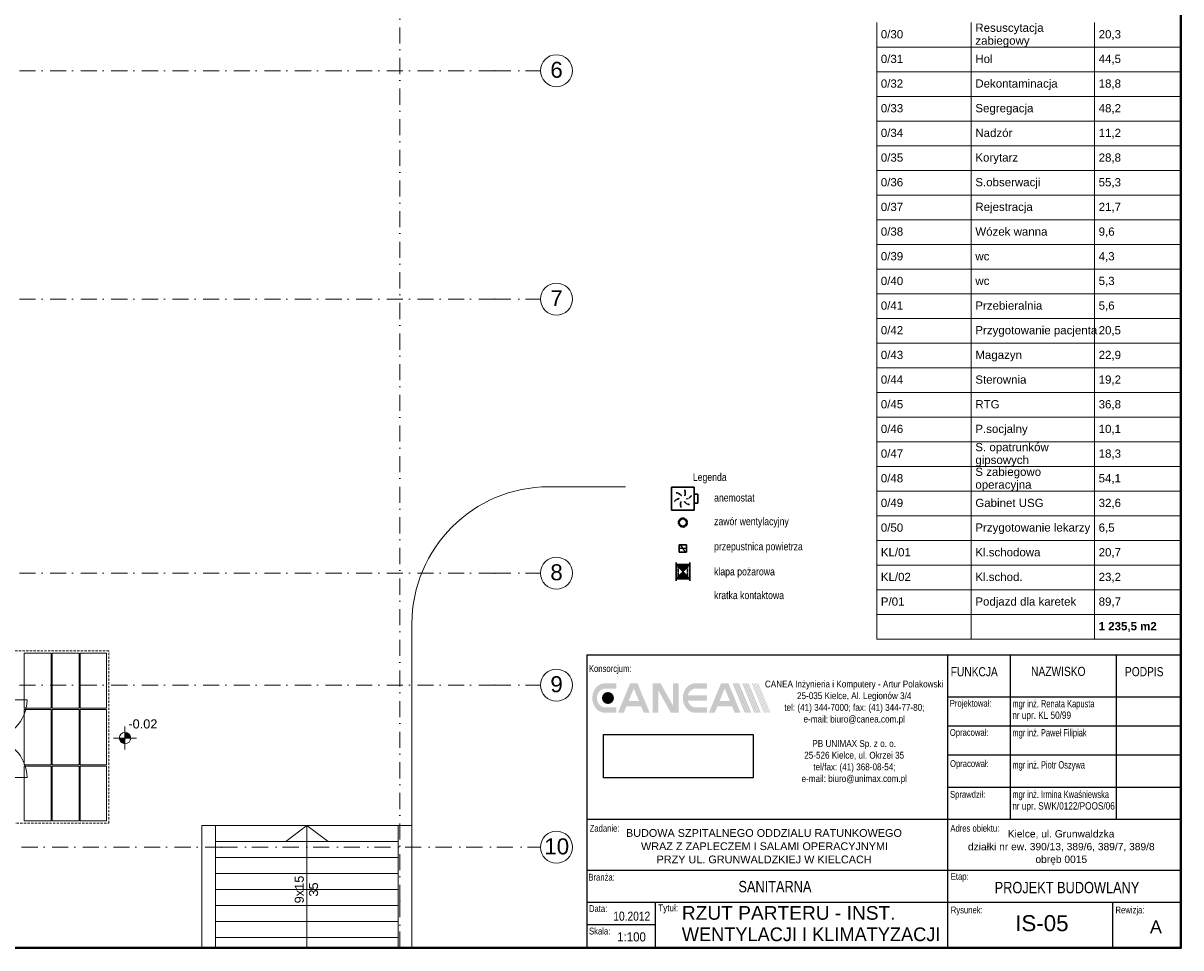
# Model space of a CAD drawing. Header units: millimetres. Extents: x -4612887 to -4536833, y -5457376 to -5415716.
# Tile 137 of 144: x -4562185 to -4536833, y -5456116 to -5435874. Entities that reach past the tile are written whole.
import ezdxf
from ezdxf.enums import TextEntityAlignment as Align

# ---------------------------------------------------------------- set-up
doc = ezdxf.new("R2010")
doc.units = ezdxf.units.MM
doc.header["$MEASUREMENT"] = 0
doc.header["$XCLIPFRAME"] = 0
for name, pattern in [('DASHED', [0.75, 0.5, -0.25]), ('Kropki i Kreski', [670.277762, 352.777767, -176.388884, 0, -141.111112]), ('Przerywana b. gesta (2)', [80, 50, -30])]:
    doc.linetypes.add(name, pattern=pattern)
doc.layers.get('0').update_dxf_attribs({"color": 8, "lineweight": 18})
for name, color, linetype, lineweight in [('FLUID-N1', 7, 'Continuous', 30), ('FLUID-W1', 7, 'Continuous', 30), ('FLUID-W1B', 7, 'Continuous', 30), ('FLUID-WT1', 7, 'Continuous', 30), ('is_ramka', 100, 'Continuous', 40), ('is_tabelka', 111, 'Continuous', 25), ('Linia', 8, 'Continuous', 18), ('Opisy', 8, 'Continuous', 18), ('Osie', 8, 'Continuous', 18), ('Wymiarowanie', 8, 'Continuous', 18), ('Ściany wewnętrzne', 7, 'Continuous', 18), ('Ściany zewnętrzne', 255, 'Continuous', 18)]:
    doc.layers.add(name, color=color, linetype=linetype, lineweight=lineweight)
doc.layers.add('FLUID-W1B-SYM', color=7, linetype='Continuous')
doc.styles.add('ARIAL', font='arial.ttf')
doc.styles.add('GENERATED_STYLE_1', font='arial.ttf')
doc.styles.add('GENERATED_STYLE_8', font='arialbd.ttf')
picture_1 = doc.add_image_def('image1.tif', size_in_pixel=(2618, 755))

# ---------------------------------------------------------------- blocks, each defined once
blk = doc.blocks.new('Koty wysokościowe_2', base_point=(-4559955, -5451524))
at = {"layer": 'Wymiarowanie', "linetype": 'Continuous'}
for points in [[(-4559955, -5451524), (-4559830, -5451524), (-4559840, -5451476), (-4559867, -5451436), (-4559908, -5451408), (-4559955, -5451399)], [(-4559955, -5451524), (-4560080, -5451524), (-4560071, -5451572), (-4560044, -5451612), (-4560003, -5451639), (-4559955, -5451649)]]:
    blk.add_hatch(color=256, dxfattribs=at).paths.add_polyline_path(points)
for p, q in [((-4559955, -5451774), (-4559955, -5451274)), ((-4560205, -5451524), (-4559705, -5451524))]:
    blk.add_line(p, q, dxfattribs=at)
blk.add_circle((-4559955, -5451524), 125, dxfattribs=at)
at = {"layer": 'Wymiarowanie', "insert": (-4559881, -5451317), "char_height": 200, "attachment_point": 7, "style": 'GENERATED_STYLE_1'}
blk.add_mtext('{-0.02}', dxfattribs=at)

msp = doc.modelspace()

# ---------------------------------------------------------------- hatches: boundary and pattern name
at = {"layer": 'FLUID-WT1', "linetype": 'Continuous'}
h = msp.add_hatch(dxfattribs=at)
h.set_pattern_fill('LINE', scale=127, angle=90, style=0)
h.set_pattern_definition([(90, (-4547737.392, -5447879.79), (-15.875, -2e-12), [])])
h.paths.add_polyline_path([(-4547887.4, -5447722.3), (-4547587.4, -5447722.3), (-4547887.4, -5448037.3), (-4547587.4, -5448037.3)])
at = {"layer": 'is_tabelka', "linetype": 'Continuous'}
for points in [[(-4549441.8, -5450324.1, 0.2274339), (-4549639.3, -5450418.8, 0.1732948), (-4549721.1, -5450647.4, 0.1732948), (-4549639.3, -5450876.1, 0.2274339), (-4549441.8, -5450970.8), (-4549194.5, -5450970.8), (-4549194.5, -5450852.6), (-4549441.8, -5450853, -0.2275461), (-4549567.2, -5450792.9, -0.1733707), (-4549619.1, -5450647.7, -0.1733707), (-4549567.2, -5450502.5, -0.2275461), (-4549441.8, -5450442.3), (-4549194.5, -5450442.3), (-4549194.5, -5450324.1)], [(-4548396.2, -5450970.8), (-4548278, -5450970.8), (-4548278, -5450476.2), (-4548001, -5450970.8), (-4547832.4, -5450970.8), (-4547832.4, -5450324.1), (-4547950.6, -5450324.1), (-4547950.6, -5450818.7), (-4548227.7, -5450324.1), (-4548396.2, -5450324.1)], [(-4547738.8, -5450647.4, 0.1732948), (-4547656.9, -5450876.1, 0.2274339), (-4547459.5, -5450970.8), (-4547212.2, -5450970.8), (-4547212.2, -5450852.6), (-4547459.5, -5450852.5, -0.1850331), (-4547565.2, -5450812, -0.1524944), (-4547629.2, -5450706.5), (-4547212.2, -5450706.5), (-4547212.2, -5450588.3), (-4547629.2, -5450588.3, -0.1524944), (-4547565.2, -5450482.8, -0.1850331), (-4547459.5, -5450442.3), (-4547212.2, -5450442.3), (-4547212.2, -5450324.1), (-4547459.5, -5450324.1, 0.2274339), (-4547656.9, -5450418.8, 0.1732948)], [(-4546607, -5450324.1), (-4546649, -5450324.1), (-4546382.1, -5450970.8), (-4546340.1, -5450970.8)], [(-4546333.1, -5450970.8), (-4546291.2, -5450970.8), (-4546558.1, -5450324.1), (-4546600, -5450324.1)], [(-4546284.2, -5450970.8), (-4546242.2, -5450970.8), (-4546509.1, -5450324.1), (-4546551.1, -5450324.1)], [(-4546411.3, -5450324.1), (-4546439.2, -5450324.1), (-4546172.3, -5450970.8), (-4546144.4, -5450970.8)], [(-4546135, -5450970.8), (-4546107.1, -5450970.8), (-4546374, -5450324.1), (-4546401.9, -5450324.1)], [(-4546336.7, -5450324.1), (-4546364.7, -5450324.1), (-4546097.8, -5450970.8), (-4546069.8, -5450970.8)], [(-4546060.5, -5450970.8), (-4546032.5, -5450970.8), (-4546299.4, -5450324.1), (-4546327.4, -5450324.1)], [(-4546212, -5450324.1), (-4546229.5, -5450324.1), (-4545962.6, -5450970.8), (-4545945.1, -5450970.8)], [(-4545932, -5450970.8), (-4545914.5, -5450970.8), (-4546181.4, -5450324.1), (-4546198.9, -5450324.1)], [(-4546150.8, -5450324.1), (-4546168.3, -5450324.1), (-4545901.4, -5450970.8), (-4545883.9, -5450970.8)], [(-4546120.2, -5450324.1), (-4546137.7, -5450324.1), (-4545870.8, -5450970.8), (-4545853.4, -5450970.8)], [(-4545840.2, -5450970.8), (-4545822.8, -5450970.8), (-4546089.7, -5450324.1), (-4546107.1, -5450324.1)], [(-4549509.2, -5450646.6, 1), (-4549247.3, -5450646.6, 1)]]:
    msp.add_hatch(color=2, dxfattribs=at).paths.add_polyline_path(points)
h = msp.add_hatch(color=2, dxfattribs=at)
h.paths.add_polyline_path([(-4548892.3, -5450324.1), (-4549159.7, -5450970.8), (-4549031.8, -5450970.8), (-4548972.8, -5450828), (-4548651.9, -5450828), (-4548592.9, -5450970.8), (-4548465, -5450970.8), (-4548732.4, -5450324.1)])
h.paths.add_polyline_path([(-4548923.9, -5450709.8), (-4548812.4, -5450440.1), (-4548700.8, -5450709.8)], flags=0)
h = msp.add_hatch(color=2, dxfattribs=at)
h.paths.add_polyline_path([(-4546901.3, -5450324.1), (-4547168.7, -5450970.8), (-4547040.8, -5450970.8), (-4546981.8, -5450828), (-4546660.9, -5450828), (-4546601.9, -5450970.8), (-4546474, -5450970.8), (-4546741.4, -5450324.1)])
h.paths.add_polyline_path([(-4546932.9, -5450709.8), (-4546821.3, -5450440.1), (-4546709.8, -5450709.8)], flags=0)

# ---------------------------------------------------------------- linework, layer by layer
at = {"color": 2, "linetype": 'Continuous'}
for p, q in [((-4543492.9, -5435856), (-4543492.9, -5436396)), ((-4541422.9, -5435856), (-4541422.9, -5436396)), ((-4541422.9, -5435856), (-4541422.9, -5436396)), ((-4538722.9, -5435856), (-4538722.9, -5436396)), ((-4538722.9, -5435856), (-4538722.9, -5436396)), ((-4536832.9, -5435856), (-4536832.9, -5436396)), ((-4543492.9, -5436396), (-4541422.9, -5436396)), ((-4543492.9, -5436396), (-4541422.9, -5436396)), ((-4543492.9, -5436396), (-4543492.9, -5436936)), ((-4541422.9, -5436396), (-4541422.9, -5436936)), ((-4541422.9, -5436396), (-4538722.9, -5436396)), ((-4541422.9, -5436396), (-4538722.9, -5436396)), ((-4541422.9, -5436396), (-4541422.9, -5436936)), ((-4538722.9, -5436396), (-4538722.9, -5436936)), ((-4538722.9, -5436396), (-4536832.9, -5436396)), ((-4538722.9, -5436396), (-4536832.9, -5436396)), ((-4538722.9, -5436396), (-4538722.9, -5436936)), ((-4536832.9, -5436396), (-4536832.9, -5436936)), ((-4543492.9, -5436936), (-4541422.9, -5436936)), ((-4543492.9, -5436936), (-4541422.9, -5436936)), ((-4543492.9, -5436936), (-4543492.9, -5437476)), ((-4541422.9, -5436936), (-4541422.9, -5437476)), ((-4541422.9, -5436936), (-4538722.9, -5436936)), ((-4541422.9, -5436936), (-4538722.9, -5436936)), ((-4541422.9, -5436936), (-4541422.9, -5437476)), ((-4538722.9, -5436936), (-4538722.9, -5437476)), ((-4538722.9, -5436936), (-4536832.9, -5436936)), ((-4538722.9, -5436936), (-4536832.9, -5436936)), ((-4538722.9, -5436936), (-4538722.9, -5437476)), ((-4536832.9, -5436936), (-4536832.9, -5437476)), ((-4543492.9, -5437476), (-4541422.9, -5437476)), ((-4543492.9, -5437476), (-4541422.9, -5437476)), ((-4543492.9, -5437476), (-4543492.9, -5438016)), ((-4541422.9, -5437476), (-4541422.9, -5438016)), ((-4541422.9, -5437476), (-4538722.9, -5437476)), ((-4541422.9, -5437476), (-4538722.9, -5437476)), ((-4541422.9, -5437476), (-4541422.9, -5438016)), ((-4538722.9, -5437476), (-4538722.9, -5438016)), ((-4538722.9, -5437476), (-4536832.9, -5437476)), ((-4538722.9, -5437476), (-4536832.9, -5437476)), ((-4538722.9, -5437476), (-4538722.9, -5438016)), ((-4536832.9, -5437476), (-4536832.9, -5438016)), ((-4543492.9, -5438016), (-4541422.9, -5438016)), ((-4543492.9, -5438016), (-4541422.9, -5438016)), ((-4543492.9, -5438016), (-4543492.9, -5438556)), ((-4541422.9, -5438016), (-4541422.9, -5438556)), ((-4541422.9, -5438016), (-4538722.9, -5438016)), ((-4541422.9, -5438016), (-4538722.9, -5438016)), ((-4541422.9, -5438016), (-4541422.9, -5438556)), ((-4538722.9, -5438016), (-4538722.9, -5438556)), ((-4538722.9, -5438016), (-4536832.9, -5438016)), ((-4538722.9, -5438016), (-4536832.9, -5438016)), ((-4538722.9, -5438016), (-4538722.9, -5438556)), ((-4536832.9, -5438016), (-4536832.9, -5438556)), ((-4543492.9, -5438556), (-4541422.9, -5438556)), ((-4543492.9, -5438556), (-4541422.9, -5438556)), ((-4543492.9, -5438556), (-4543492.9, -5439096)), ((-4541422.9, -5438556), (-4541422.9, -5439096)), ((-4541422.9, -5438556), (-4538722.9, -5438556)), ((-4541422.9, -5438556), (-4538722.9, -5438556)), ((-4541422.9, -5438556), (-4541422.9, -5439096)), ((-4538722.9, -5438556), (-4538722.9, -5439096)), ((-4538722.9, -5438556), (-4536832.9, -5438556)), ((-4538722.9, -5438556), (-4536832.9, -5438556)), ((-4538722.9, -5438556), (-4538722.9, -5439096)), ((-4536832.9, -5438556), (-4536832.9, -5439096)), ((-4543492.9, -5439096), (-4541422.9, -5439096)), ((-4543492.9, -5439096), (-4541422.9, -5439096)), ((-4543492.9, -5439096), (-4543492.9, -5439636)), ((-4541422.9, -5439096), (-4541422.9, -5439636)), ((-4541422.9, -5439096), (-4538722.9, -5439096)), ((-4541422.9, -5439096), (-4538722.9, -5439096)), ((-4541422.9, -5439096), (-4541422.9, -5439636)), ((-4538722.9, -5439096), (-4538722.9, -5439636)), ((-4538722.9, -5439096), (-4536832.9, -5439096)), ((-4538722.9, -5439096), (-4536832.9, -5439096)), ((-4538722.9, -5439096), (-4538722.9, -5439636)), ((-4536832.9, -5439096), (-4536832.9, -5439636)), ((-4543492.9, -5439636), (-4541422.9, -5439636)), ((-4543492.9, -5439636), (-4541422.9, -5439636)), ((-4543492.9, -5439636), (-4543492.9, -5440176)), ((-4541422.9, -5439636), (-4541422.9, -5440176)), ((-4541422.9, -5439636), (-4538722.9, -5439636)), ((-4541422.9, -5439636), (-4538722.9, -5439636)), ((-4541422.9, -5439636), (-4541422.9, -5440176)), ((-4538722.9, -5439636), (-4538722.9, -5440176)), ((-4538722.9, -5439636), (-4536832.9, -5439636)), ((-4538722.9, -5439636), (-4536832.9, -5439636)), ((-4538722.9, -5439636), (-4538722.9, -5440176)), ((-4536832.9, -5439636), (-4536832.9, -5440176)), ((-4543492.9, -5440176), (-4541422.9, -5440176)), ((-4543492.9, -5440176), (-4541422.9, -5440176)), ((-4543492.9, -5440176), (-4543492.9, -5440716)), ((-4541422.9, -5440176), (-4541422.9, -5440716)), ((-4541422.9, -5440176), (-4538722.9, -5440176)), ((-4541422.9, -5440176), (-4538722.9, -5440176)), ((-4541422.9, -5440176), (-4541422.9, -5440716)), ((-4538722.9, -5440176), (-4538722.9, -5440716)), ((-4538722.9, -5440176), (-4536832.9, -5440176)), ((-4538722.9, -5440176), (-4536832.9, -5440176)), ((-4538722.9, -5440176), (-4538722.9, -5440716)), ((-4536832.9, -5440176), (-4536832.9, -5440716)), ((-4543492.9, -5440716), (-4541422.9, -5440716)), ((-4543492.9, -5440716), (-4541422.9, -5440716)), ((-4543492.9, -5440716), (-4543492.9, -5441256)), ((-4541422.9, -5440716), (-4541422.9, -5441256)), ((-4541422.9, -5440716), (-4538722.9, -5440716)), ((-4541422.9, -5440716), (-4538722.9, -5440716)), ((-4541422.9, -5440716), (-4541422.9, -5441256)), ((-4538722.9, -5440716), (-4538722.9, -5441256)), ((-4538722.9, -5440716), (-4536832.9, -5440716)), ((-4538722.9, -5440716), (-4536832.9, -5440716)), ((-4538722.9, -5440716), (-4538722.9, -5441256)), ((-4536832.9, -5440716), (-4536832.9, -5441256)), ((-4543492.9, -5441256), (-4541422.9, -5441256)), ((-4543492.9, -5441256), (-4541422.9, -5441256)), ((-4543492.9, -5441256), (-4543492.9, -5441796)), ((-4541422.9, -5441256), (-4541422.9, -5441796)), ((-4541422.9, -5441256), (-4538722.9, -5441256)), ((-4541422.9, -5441256), (-4538722.9, -5441256)), ((-4541422.9, -5441256), (-4541422.9, -5441796)), ((-4538722.9, -5441256), (-4538722.9, -5441796)), ((-4538722.9, -5441256), (-4536832.9, -5441256)), ((-4538722.9, -5441256), (-4536832.9, -5441256)), ((-4538722.9, -5441256), (-4538722.9, -5441796)), ((-4536832.9, -5441256), (-4536832.9, -5441796)), ((-4543492.9, -5441796), (-4541422.9, -5441796)), ((-4543492.9, -5441796), (-4541422.9, -5441796)), ((-4543492.9, -5441796), (-4543492.9, -5442336)), ((-4541422.9, -5441796), (-4541422.9, -5442336)), ((-4541422.9, -5441796), (-4538722.9, -5441796)), ((-4541422.9, -5441796), (-4538722.9, -5441796)), ((-4541422.9, -5441796), (-4541422.9, -5442336)), ((-4538722.9, -5441796), (-4538722.9, -5442336)), ((-4538722.9, -5441796), (-4536832.9, -5441796)), ((-4538722.9, -5441796), (-4536832.9, -5441796)), ((-4538722.9, -5441796), (-4538722.9, -5442336)), ((-4536832.9, -5441796), (-4536832.9, -5442336)), ((-4543492.9, -5442336), (-4541422.9, -5442336)), ((-4543492.9, -5442336), (-4541422.9, -5442336)), ((-4543492.9, -5442336), (-4543492.9, -5442876)), ((-4541422.9, -5442336), (-4541422.9, -5442876)), ((-4541422.9, -5442336), (-4538722.9, -5442336)), ((-4541422.9, -5442336), (-4538722.9, -5442336)), ((-4541422.9, -5442336), (-4541422.9, -5442876)), ((-4538722.9, -5442336), (-4538722.9, -5442876)), ((-4538722.9, -5442336), (-4536832.9, -5442336)), ((-4538722.9, -5442336), (-4536832.9, -5442336)), ((-4538722.9, -5442336), (-4538722.9, -5442876)), ((-4536832.9, -5442336), (-4536832.9, -5442876)), ((-4543492.9, -5442876), (-4541422.9, -5442876)), ((-4543492.9, -5442876), (-4541422.9, -5442876)), ((-4543492.9, -5442876), (-4543492.9, -5443416)), ((-4541422.9, -5442876), (-4541422.9, -5443416)), ((-4541422.9, -5442876), (-4538722.9, -5442876)), ((-4541422.9, -5442876), (-4538722.9, -5442876)), ((-4541422.9, -5442876), (-4541422.9, -5443416)), ((-4538722.9, -5442876), (-4538722.9, -5443416)), ((-4538722.9, -5442876), (-4536832.9, -5442876)), ((-4538722.9, -5442876), (-4536832.9, -5442876)), ((-4538722.9, -5442876), (-4538722.9, -5443416)), ((-4536832.9, -5442876), (-4536832.9, -5443416)), ((-4543492.9, -5443416), (-4541422.9, -5443416)), ((-4543492.9, -5443416), (-4541422.9, -5443416)), ((-4543492.9, -5443416), (-4543492.9, -5443956)), ((-4541422.9, -5443416), (-4541422.9, -5443956)), ((-4541422.9, -5443416), (-4538722.9, -5443416)), ((-4541422.9, -5443416), (-4538722.9, -5443416)), ((-4541422.9, -5443416), (-4541422.9, -5443956)), ((-4538722.9, -5443416), (-4538722.9, -5443956)), ((-4538722.9, -5443416), (-4536832.9, -5443416)), ((-4538722.9, -5443416), (-4536832.9, -5443416)), ((-4538722.9, -5443416), (-4538722.9, -5443956)), ((-4536832.9, -5443416), (-4536832.9, -5443956)), ((-4543492.9, -5443956), (-4541422.9, -5443956)), ((-4543492.9, -5443956), (-4541422.9, -5443956)), ((-4543492.9, -5443956), (-4543492.9, -5444496)), ((-4541422.9, -5443956), (-4541422.9, -5444496)), ((-4541422.9, -5443956), (-4538722.9, -5443956)), ((-4541422.9, -5443956), (-4538722.9, -5443956)), ((-4541422.9, -5443956), (-4541422.9, -5444496)), ((-4538722.9, -5443956), (-4538722.9, -5444496)), ((-4538722.9, -5443956), (-4536832.9, -5443956)), ((-4538722.9, -5443956), (-4536832.9, -5443956)), ((-4538722.9, -5443956), (-4538722.9, -5444496)), ((-4536832.9, -5443956), (-4536832.9, -5444496)), ((-4543492.9, -5444496), (-4541422.9, -5444496)), ((-4543492.9, -5444496), (-4541422.9, -5444496)), ((-4543492.9, -5444496), (-4543492.9, -5445036)), ((-4541422.9, -5444496), (-4541422.9, -5445036)), ((-4541422.9, -5444496), (-4538722.9, -5444496)), ((-4541422.9, -5444496), (-4538722.9, -5444496)), ((-4541422.9, -5444496), (-4541422.9, -5445036)), ((-4538722.9, -5444496), (-4538722.9, -5445036)), ((-4538722.9, -5444496), (-4536832.9, -5444496)), ((-4538722.9, -5444496), (-4536832.9, -5444496)), ((-4538722.9, -5444496), (-4538722.9, -5445036)), ((-4536832.9, -5444496), (-4536832.9, -5445036)), ((-4543492.9, -5445036), (-4541422.9, -5445036)), ((-4543492.9, -5445036), (-4541422.9, -5445036)), ((-4543492.9, -5445036), (-4543492.9, -5445576)), ((-4541422.9, -5445036), (-4541422.9, -5445576)), ((-4541422.9, -5445036), (-4538722.9, -5445036)), ((-4541422.9, -5445036), (-4538722.9, -5445036)), ((-4541422.9, -5445036), (-4541422.9, -5445576)), ((-4538722.9, -5445036), (-4538722.9, -5445576)), ((-4538722.9, -5445036), (-4536832.9, -5445036)), ((-4538722.9, -5445036), (-4536832.9, -5445036)), ((-4538722.9, -5445036), (-4538722.9, -5445576)), ((-4536832.9, -5445036), (-4536832.9, -5445576)), ((-4543492.9, -5445576), (-4541422.9, -5445576)), ((-4543492.9, -5445576), (-4541422.9, -5445576)), ((-4543492.9, -5445576), (-4543492.9, -5446116)), ((-4541422.9, -5445576), (-4541422.9, -5446116)), ((-4541422.9, -5445576), (-4538722.9, -5445576)), ((-4541422.9, -5445576), (-4538722.9, -5445576)), ((-4541422.9, -5445576), (-4541422.9, -5446116)), ((-4538722.9, -5445576), (-4538722.9, -5446116)), ((-4538722.9, -5445576), (-4536832.9, -5445576)), ((-4538722.9, -5445576), (-4536832.9, -5445576)), ((-4538722.9, -5445576), (-4538722.9, -5446116)), ((-4536832.9, -5445576), (-4536832.9, -5446116)), ((-4543492.9, -5446116), (-4541422.9, -5446116)), ((-4543492.9, -5446116), (-4541422.9, -5446116)), ((-4543492.9, -5446116), (-4543492.9, -5446656)), ((-4541422.9, -5446116), (-4541422.9, -5446656)), ((-4541422.9, -5446116), (-4538722.9, -5446116)), ((-4541422.9, -5446116), (-4538722.9, -5446116)), ((-4541422.9, -5446116), (-4541422.9, -5446656)), ((-4538722.9, -5446116), (-4538722.9, -5446656)), ((-4538722.9, -5446116), (-4536832.9, -5446116)), ((-4538722.9, -5446116), (-4536832.9, -5446116)), ((-4538722.9, -5446116), (-4538722.9, -5446656)), ((-4536832.9, -5446116), (-4536832.9, -5446656)), ((-4543492.9, -5446656), (-4541422.9, -5446656)), ((-4543492.9, -5446656), (-4541422.9, -5446656)), ((-4543492.9, -5446656), (-4543492.9, -5447196)), ((-4541422.9, -5446656), (-4541422.9, -5447196)), ((-4541422.9, -5446656), (-4538722.9, -5446656)), ((-4541422.9, -5446656), (-4538722.9, -5446656)), ((-4541422.9, -5446656), (-4541422.9, -5447196)), ((-4538722.9, -5446656), (-4538722.9, -5447196)), ((-4538722.9, -5446656), (-4536832.9, -5446656)), ((-4538722.9, -5446656), (-4536832.9, -5446656)), ((-4538722.9, -5446656), (-4538722.9, -5447196)), ((-4536832.9, -5446656), (-4536832.9, -5447196)), ((-4543492.9, -5447196), (-4541422.9, -5447196)), ((-4543492.9, -5447196), (-4541422.9, -5447196)), ((-4543492.9, -5447196), (-4543492.9, -5447736)), ((-4541422.9, -5447196), (-4541422.9, -5447736)), ((-4541422.9, -5447196), (-4538722.9, -5447196)), ((-4541422.9, -5447196), (-4538722.9, -5447196)), ((-4541422.9, -5447196), (-4541422.9, -5447736)), ((-4538722.9, -5447196), (-4538722.9, -5447736)), ((-4538722.9, -5447196), (-4536832.9, -5447196)), ((-4538722.9, -5447196), (-4536832.9, -5447196)), ((-4538722.9, -5447196), (-4538722.9, -5447736)), ((-4536832.9, -5447196), (-4536832.9, -5447736)), ((-4543492.9, -5447736), (-4541422.9, -5447736)), ((-4543492.9, -5447736), (-4541422.9, -5447736)), ((-4543492.9, -5447736), (-4543492.9, -5448276)), ((-4541422.9, -5447736), (-4541422.9, -5448276)), ((-4541422.9, -5447736), (-4538722.9, -5447736)), ((-4541422.9, -5447736), (-4538722.9, -5447736)), ((-4541422.9, -5447736), (-4541422.9, -5448276)), ((-4538722.9, -5447736), (-4538722.9, -5448276)), ((-4538722.9, -5447736), (-4536832.9, -5447736)), ((-4538722.9, -5447736), (-4536832.9, -5447736)), ((-4538722.9, -5447736), (-4538722.9, -5448276)), ((-4536832.9, -5447736), (-4536832.9, -5448276)), ((-4543492.9, -5448276), (-4541422.9, -5448276)), ((-4543492.9, -5448276), (-4541422.9, -5448276)), ((-4543492.9, -5448276), (-4543492.9, -5448816)), ((-4541422.9, -5448276), (-4541422.9, -5448816)), ((-4541422.9, -5448276), (-4538722.9, -5448276)), ((-4541422.9, -5448276), (-4538722.9, -5448276)), ((-4541422.9, -5448276), (-4541422.9, -5448816)), ((-4538722.9, -5448276), (-4538722.9, -5448816)), ((-4538722.9, -5448276), (-4536832.9, -5448276)), ((-4538722.9, -5448276), (-4536832.9, -5448276)), ((-4538722.9, -5448276), (-4538722.9, -5448816)), ((-4536832.9, -5448276), (-4536832.9, -5448816)), ((-4543492.9, -5448816), (-4541422.9, -5448816)), ((-4543492.9, -5448816), (-4543492.9, -5449356)), ((-4541422.9, -5448816), (-4541422.9, -5449356)), ((-4541422.9, -5448816), (-4538722.9, -5448816)), ((-4541422.9, -5448816), (-4541422.9, -5449356)), ((-4538722.9, -5448816), (-4538722.9, -5449356)), ((-4538722.9, -5448816), (-4536832.9, -5448816)), ((-4538722.9, -5448816), (-4538722.9, -5449356)), ((-4536832.9, -5448816), (-4536832.9, -5449356)), ((-4543492.9, -5449356), (-4541422.9, -5449356)), ((-4541422.9, -5449356), (-4538722.9, -5449356)), ((-4538722.9, -5449356), (-4536832.9, -5449356))]:
    msp.add_line(p, q, dxfattribs=at)
at = {"color": 8, "linetype": 'Przerywana b. gesta (2)'}
for p, q in [((-4560310.7, -5449617.4), (-4562810.7, -5449617.4)), ((-4561573.4, -5449667.4), (-4562160.5, -5449667.4)), ((-4562160.5, -5449667.4), (-4562160.5, -5450870.2)), ((-4562160.5, -5450870.2), (-4562160.5, -5449667.4)), ((-4562160.5, -5449667.4), (-4561573.4, -5449667.4)), ((-4561573.4, -5450870.2), (-4561573.4, -5449667.4)), ((-4561573.4, -5449667.4), (-4561573.4, -5450870.2)), ((-4560960.9, -5449667.4), (-4561548, -5449667.4)), ((-4561548, -5449667.4), (-4561548, -5450870.2)), ((-4561548, -5450870.2), (-4561548, -5449667.4)), ((-4561548, -5449667.4), (-4560960.9, -5449667.4)), ((-4560960.9, -5450870.2), (-4560960.9, -5449667.4)), ((-4560960.9, -5449667.4), (-4560960.9, -5450870.2)), ((-4560360.7, -5449667.4), (-4560935.5, -5449667.4)), ((-4560935.5, -5449667.4), (-4560935.5, -5450870.2)), ((-4560935.5, -5450870.2), (-4560935.5, -5449667.4)), ((-4560935.5, -5449667.4), (-4560360.7, -5449667.4)), ((-4560360.7, -5450870.2), (-4560360.7, -5449667.4)), ((-4560360.7, -5449667.4), (-4560360.7, -5450870.2)), ((-4560310.7, -5453389.1), (-4560310.7, -5449617.4)), ((-4562160.5, -5450870.2), (-4561573.4, -5450870.2)), ((-4561573.4, -5450870.2), (-4562160.5, -5450870.2)), ((-4561573.4, -5450895.6), (-4562160.5, -5450895.6)), ((-4562160.5, -5450895.6), (-4562160.5, -5452110.8)), ((-4562160.5, -5452110.8), (-4562160.5, -5450895.6)), ((-4562160.5, -5450895.6), (-4561573.4, -5450895.6)), ((-4561573.4, -5452110.8), (-4561573.4, -5450895.6)), ((-4561573.4, -5450895.6), (-4561573.4, -5452110.8)), ((-4561548, -5450870.2), (-4560960.9, -5450870.2)), ((-4560960.9, -5450870.2), (-4561548, -5450870.2)), ((-4560960.9, -5450895.6), (-4561548, -5450895.6)), ((-4561548, -5450895.6), (-4561548, -5452110.8)), ((-4561548, -5452110.8), (-4561548, -5450895.6)), ((-4561548, -5450895.6), (-4560960.9, -5450895.6)), ((-4560960.9, -5452110.8), (-4560960.9, -5450895.6)), ((-4560960.9, -5450895.6), (-4560960.9, -5452110.8)), ((-4560935.5, -5450870.2), (-4560360.7, -5450870.2)), ((-4560360.7, -5450870.2), (-4560935.5, -5450870.2)), ((-4560360.7, -5450895.6), (-4560935.5, -5450895.6)), ((-4560935.5, -5450895.6), (-4560935.5, -5452110.8)), ((-4560935.5, -5452110.8), (-4560935.5, -5450895.6)), ((-4560935.5, -5450895.6), (-4560360.7, -5450895.6)), ((-4560360.7, -5452110.8), (-4560360.7, -5450895.6)), ((-4560360.7, -5450895.6), (-4560360.7, -5452110.8)), ((-4562160.5, -5452110.8), (-4561573.4, -5452110.8)), ((-4561573.4, -5452110.8), (-4562160.5, -5452110.8)), ((-4561573.4, -5452136.2), (-4562160.5, -5452136.2)), ((-4562160.5, -5452136.2), (-4562160.5, -5453339.1)), ((-4562160.5, -5453339.1), (-4562160.5, -5452136.2)), ((-4562160.5, -5452136.2), (-4561573.4, -5452136.2)), ((-4561573.4, -5453339.1), (-4561573.4, -5452136.2)), ((-4561573.4, -5452136.2), (-4561573.4, -5453339.1)), ((-4561548, -5452110.8), (-4560960.9, -5452110.8)), ((-4560960.9, -5452110.8), (-4561548, -5452110.8)), ((-4560960.9, -5452136.2), (-4561548, -5452136.2)), ((-4561548, -5452136.2), (-4561548, -5453339.1)), ((-4561548, -5453339.1), (-4561548, -5452136.2)), ((-4561548, -5452136.2), (-4560960.9, -5452136.2)), ((-4560960.9, -5453339.1), (-4560960.9, -5452136.2)), ((-4560960.9, -5452136.2), (-4560960.9, -5453339.1)), ((-4560935.5, -5452110.8), (-4560360.7, -5452110.8)), ((-4560360.7, -5452110.8), (-4560935.5, -5452110.8)), ((-4560360.7, -5452136.2), (-4560935.5, -5452136.2)), ((-4560935.5, -5452136.2), (-4560935.5, -5453339.1)), ((-4560935.5, -5453339.1), (-4560935.5, -5452136.2)), ((-4560935.5, -5452136.2), (-4560360.7, -5452136.2)), ((-4560360.7, -5453339.1), (-4560360.7, -5452136.2)), ((-4560360.7, -5452136.2), (-4560360.7, -5453339.1)), ((-4562810.7, -5453389.1), (-4560310.7, -5453389.1)), ((-4562160.5, -5453339.1), (-4561573.4, -5453339.1)), ((-4561573.4, -5453339.1), (-4562160.5, -5453339.1)), ((-4561548, -5453339.1), (-4560960.9, -5453339.1)), ((-4560960.9, -5453339.1), (-4561548, -5453339.1)), ((-4560935.5, -5453339.1), (-4560360.7, -5453339.1)), ((-4560360.7, -5453339.1), (-4560935.5, -5453339.1))]:
    msp.add_line(p, q, dxfattribs=at)
at = {"layer": 'FLUID-N1', "color": 162, "linetype": 'Continuous'}
for p, q in [((-4547987.4, -5446033.3), (-4547987.4, -5446533.3)), ((-4547987.4, -5446033.3), (-4547487.4, -5446033.3)), ((-4547487.4, -5446533.3), (-4547487.4, -5446033.3)), ((-4547487.4, -5446183.3), (-4547407.4, -5446183.3)), ((-4547487.4, -5446383.3), (-4547407.4, -5446383.3)), ((-4547407.4, -5446183.3), (-4547407.4, -5446383.3)), ((-4547487.4, -5446533.3), (-4547987.4, -5446533.3)), ((-4547817.4, -5447456.2), (-4547817.4, -5447296.2)), ((-4547657.4, -5447296.2), (-4547817.4, -5447296.2)), ((-4547657.4, -5447296.2), (-4547657.4, -5447456.2)), ((-4547657.4, -5447456.2), (-4547817.4, -5447456.2)), ((-4547887.4, -5448082.3), (-4547887.4, -5447677.3)), ((-4547887.4, -5447722.3), (-4547587.4, -5447722.3)), ((-4547587.4, -5447677.3), (-4547587.4, -5448082.3)), ((-4547887.4, -5448037.3), (-4547587.4, -5448037.3))]:
    msp.add_line(p, q, dxfattribs=at)
msp.add_circle((-4547737.4, -5446807.3), 80, dxfattribs=at)
at = {"layer": 'FLUID-W1', "color": 7, "linetype": 'DASHED'}
for centre, start, end in [((-4547862.4, -5446158.3), 338.19859, 21.80141), ((-4547783.1, -5446454.1), 98.19859, 141.80141), ((-4547908.1, -5446329.1), 38.19859, 81.80141), ((-4547612.4, -5446408.3), 158.19859, 201.80141), ((-4547566.6, -5446237.6), 218.19859, 261.80141), ((-4547691.6, -5446112.6), 278.19859, 321.80141)]:
    msp.add_arc(centre, 176.8, start, end, dxfattribs=at)
at = {"layer": 'FLUID-W1B', "color": 7, "linetype": 'DASHED'}
msp.add_line((-4547697.4, -5447436.2), (-4547777.4, -5447316.2), dxfattribs=at)
at = {"layer": 'FLUID-W1B', "color": 7, "linetype": 'Continuous', "const_width": 8}
msp.add_lwpolyline([(-4547733.4, -5447376.2, 1), (-4547741.4, -5447376.2, 1)], format="xyb", close=True, dxfattribs=at)
at = {"layer": 'FLUID-W1B-SYM', "color": 7, "linetype": 'Continuous'}
msp.add_line((-4547657.4, -5447376.2), (-4547817.4, -5447376.2), dxfattribs=at)
at = {"layer": 'FLUID-WT1', "color": 7, "linetype": 'Continuous'}
for p, q in [((-4547887.4, -5447722.3), (-4547587.4, -5448037.3)), ((-4547887.4, -5448037.3), (-4547587.4, -5447722.3))]:
    msp.add_line(p, q, dxfattribs=at)
at = {"layer": 'FLUID-WT1', "color": 7, "linetype": 'DASHED'}
for p, q in [((-4547837.4, -5447742.3), (-4547837.4, -5448017.3)), ((-4547637.4, -5447742.3), (-4547837.4, -5447742.3)), ((-4547637.4, -5448017.3), (-4547637.4, -5447742.3)), ((-4547837.4, -5448017.3), (-4547637.4, -5448017.3))]:
    msp.add_line(p, q, dxfattribs=at)
msp.add_circle((-4547737.4, -5446807.3), 97.5, dxfattribs=at)
at = {"layer": 'is_ramka', "color": 2}
msp.add_lwpolyline([(-4610227.1, -5415716), (-4536832.9, -5415716), (-4536832.9, -5456116), (-4610227.1, -5456116)], close=True, dxfattribs=at)
at = {"layer": 'is_tabelka', "color": 2, "linetype": 'Continuous'}
for p, q in [((-4549838, -5449705.2), (-4536832.9, -5449705.2)), ((-4549838, -5449705.2), (-4549838, -5456116)), ((-4541942.8, -5449705.2), (-4541942.8, -5453298.5)), ((-4540561.5, -5451894.3), (-4540561.5, -5449705.2)), ((-4538252, -5449705.2), (-4538252, -5453298.5)), ((-4536832.9, -5449705.2), (-4536832.9, -5456116)), ((-4541942.8, -5450619.3), (-4536832.9, -5450619.3)), ((-4541942.8, -5451256.8), (-4536832.9, -5451256.8)), ((-4541942.8, -5451894.3), (-4536832.9, -5451894.3)), ((-4540561.5, -5453298.5), (-4540561.5, -5451894.3)), ((-4541942.8, -5452596.4), (-4536832.9, -5452596.4)), ((-4549838, -5453298.5), (-4536832.9, -5453298.5)), ((-4541942.8, -5453298.5), (-4541942.8, -5456116)), ((-4549838, -5454418.5), (-4542182.9, -5454418.5)), ((-4542182.9, -5454418.5), (-4536832.9, -5454418.5)), ((-4549838, -5455116), (-4536832.9, -5455116)), ((-4548338, -5456116), (-4548338, -5455116)), ((-4538332.9, -5455116), (-4538332.9, -5456116)), ((-4548338, -5455616), (-4549838, -5455616)), ((-4549838, -5456116), (-4536832.9, -5456116))]:
    msp.add_line(p, q, dxfattribs=at)
at = {"layer": 'Linia', "color": 8, "linetype": 'Continuous', "lineweight": 0}
for p, q in [((-4550670.8, -5446023.7), (-4548994.2, -5446023.7)), ((-4553670.8, -5453439.1), (-4553670.8, -5449023.7)), ((-4558270.8, -5453439.1), (-4558270.8, -5456116)), ((-4558270.8, -5453439.1), (-4553670.8, -5453439.1)), ((-4557970.8, -5453439.1), (-4557970.8, -5456116)), ((-4555970.8, -5453439.1), (-4556433.5, -5453789.1)), ((-4555970.8, -5456116), (-4555970.8, -5453439.1)), ((-4555970.8, -5453439.1), (-4555508.1, -5453789.1)), ((-4553970.8, -5453439.1), (-4553970.8, -5456116)), ((-4553670.8, -5453439.1), (-4553670.8, -5456116)), ((-4557970.8, -5453789.1), (-4553970.8, -5453789.1)), ((-4557970.8, -5454139.1), (-4553970.8, -5454139.1)), ((-4557970.8, -5454489.1), (-4553970.8, -5454489.1)), ((-4557970.8, -5454839.1), (-4553970.8, -5454839.1)), ((-4557970.8, -5455189.1), (-4553970.8, -5455189.1)), ((-4557970.8, -5455539.1), (-4553970.8, -5455539.1)), ((-4557970.8, -5455889.1), (-4553970.8, -5455889.1))]:
    msp.add_line(p, q, dxfattribs=at)
msp.add_arc((-4550670.8, -5449023.7), 3000, 90, 180, dxfattribs=at)
at = {"layer": 'Osie', "color": 8, "linetype": 'Kropki i Kreski'}
for p, q in [((-4553935.8, -5455088.8), (-4553935.8, -5418373.7)), ((-4551857, -5436914.1), (-4607179.5, -5436914.1)), ((-4551857, -5436914.1), (-4550857, -5436914.1)), ((-4551857, -5441914.1), (-4607179.5, -5441914.1)), ((-4551857, -5441914.1), (-4550857, -5441914.1)), ((-4551857, -5447914.1), (-4607179.5, -5447914.1)), ((-4551857, -5447914.1), (-4550857, -5447914.1)), ((-4551857, -5450364.1), (-4607179.5, -5450364.1)), ((-4551857, -5450364.1), (-4550857, -5450364.1)), ((-4557844.9, -5453914.1), (-4601191.6, -5453914.1)), ((-4557844.9, -5453914.1), (-4550857, -5453914.1)), ((-4553935.8, -5455088.8), (-4553935.8, -5456116))]:
    msp.add_line(p, q, dxfattribs=at)
at = {"layer": 'Osie', "color": 8, "linetype": 'Continuous'}
for centre in [(-4550507, -5436914.1), (-4550507, -5441914.1), (-4550507, -5447914.1), (-4550507, -5450364.1), (-4550507, -5453914.1)]:
    msp.add_circle(centre, 350, dxfattribs=at)
at = {"layer": 'Osie', "color": 8, "linetype": 'Kropki i Kreski'}
for p in [(-4551857, -5436914.1), (-4551857, -5436914.1), (-4551857, -5441914.1), (-4551857, -5441914.1), (-4551857, -5447914.1), (-4551857, -5447914.1), (-4551857, -5450364.1), (-4551857, -5450364.1), (-4557844.9, -5453914.1), (-4557844.9, -5453914.1), (-4553935.8, -5455088.8), (-4553935.8, -5455088.8)]:
    msp.add_point(p, dxfattribs=at)
at = {"layer": 'Ściany wewnętrzne', "color": 8, "linetype": 'Continuous', "flags": 128}
for points in [[(-4557970.8, -5453439.1), (-4558270.8, -5453439.1)], [(-4558270.8, -5453439.1), (-4558270.8, -5456116)], [(-4557970.8, -5456116), (-4557970.8, -5453439.1)], [(-4553670.8, -5453439.1), (-4553970.8, -5453439.1)], [(-4553970.8, -5453439.1), (-4553970.8, -5456116)], [(-4553670.8, -5456116), (-4553670.8, -5453439.1)]]:
    msp.add_lwpolyline(points, dxfattribs=at)
at = {"layer": 'Ściany zewnętrzne', "color": 8, "linetype": 'Continuous'}
for p, q in [((-4562950.7, -5450689.1), (-4562100.7, -5450689.1)), ((-4562950.7, -5452389.1), (-4562100.7, -5452389.1))]:
    msp.add_line(p, q, dxfattribs=at)
for centre, start, end in [((-4562950.7, -5450689.1), 270, 0), ((-4562950.7, -5452389.1), 0, 90)]:
    msp.add_arc(centre, 850, start, end, dxfattribs=at)

# ---------------------------------------------------------------- block references
at = {"layer": 'Wymiarowanie', "color": 8}
msp.add_blockref('Koty wysokościowe_2', (-4559955.4, -5451523.9), dxfattribs=at)

# ---------------------------------------------------------------- texts
at = {"color": 2, "linetype": 'Continuous', "char_height": 180, "attachment_point": 4}
for s, insert, style in [('{0/30}', (-4543402.9, -5436117.3), 'GENERATED_STYLE_1'), ('{20,3}', (-4538632.9, -5436133.2), 'GENERATED_STYLE_1'), ('{0/31}', (-4543402.9, -5436657.3), 'GENERATED_STYLE_1'), ('{Hol}', (-4541332.9, -5436657.2), 'GENERATED_STYLE_1'), ('{44,5}', (-4538632.9, -5436673.2), 'GENERATED_STYLE_1'), ('{0/32}', (-4543402.9, -5437197.3), 'GENERATED_STYLE_1'), ('{Dekontaminacja}', (-4541332.9, -5437221.7), 'GENERATED_STYLE_1'), ('{18,8}', (-4538632.9, -5437213.2), 'GENERATED_STYLE_1'), ('{0/33}', (-4543402.9, -5437737.3), 'GENERATED_STYLE_1'), ('{Segregacja}', (-4541332.9, -5437761.7), 'GENERATED_STYLE_1'), ('{48,2}', (-4538632.9, -5437753.2), 'GENERATED_STYLE_1'), ('{0/34}', (-4543402.9, -5438277.3), 'GENERATED_STYLE_1'), ('{Nadzór}', (-4541332.9, -5438277.2), 'GENERATED_STYLE_1'), ('{11,2}', (-4538632.9, -5438293.2), 'GENERATED_STYLE_1'), ('{0/35}', (-4543402.9, -5438817.3), 'GENERATED_STYLE_1'), ('{Korytarz}', (-4541332.9, -5438841.7), 'GENERATED_STYLE_1'), ('{28,8}', (-4538632.9, -5438833.2), 'GENERATED_STYLE_1'), ('{0/36}', (-4543402.9, -5439357.3), 'GENERATED_STYLE_1'), ('{S.obserwacji}', (-4541332.9, -5439381.7), 'GENERATED_STYLE_1'), ('{55,3}', (-4538632.9, -5439373.2), 'GENERATED_STYLE_1'), ('{0/37}', (-4543402.9, -5439897.3), 'GENERATED_STYLE_1'), ('{Rejestracja}', (-4541332.9, -5439921.7), 'GENERATED_STYLE_1'), ('{21,7}', (-4538632.9, -5439913.2), 'GENERATED_STYLE_1'), ('{Wózek wanna}', (-4541332.9, -5440437.2), 'GENERATED_STYLE_1'), ('{0/38}', (-4543402.9, -5440437.3), 'GENERATED_STYLE_1'), ('{9,6}', (-4538632.9, -5440453.2), 'GENERATED_STYLE_1'), ('{0/39}', (-4543402.9, -5440977.3), 'GENERATED_STYLE_1'), ('{wc}', (-4541332.9, -5440977.2), 'GENERATED_STYLE_1'), ('{4,3}', (-4538632.9, -5440993.2), 'GENERATED_STYLE_1'), ('{0/40}', (-4543402.9, -5441517.2), 'GENERATED_STYLE_1'), ('{wc}', (-4541332.9, -5441517.2), 'GENERATED_STYLE_1'), ('{5,3}', (-4538632.9, -5441533.2), 'GENERATED_STYLE_1'), ('{0/41}', (-4543402.9, -5442057.2), 'GENERATED_STYLE_1'), ('{Przebieralnia}', (-4541332.9, -5442057.2), 'GENERATED_STYLE_1'), ('{5,6}', (-4538632.9, -5442073.2), 'GENERATED_STYLE_1'), ('{0/42}', (-4543402.9, -5442597.2), 'GENERATED_STYLE_1'), ('{20,5}', (-4538632.9, -5442613.2), 'GENERATED_STYLE_1'), ('{0/43}', (-4543402.9, -5443137.3), 'GENERATED_STYLE_1'), ('{Magazyn}', (-4541332.9, -5443161.7), 'GENERATED_STYLE_1'), ('{22,9}', (-4538632.9, -5443153.2), 'GENERATED_STYLE_1'), ('{0/44}', (-4543402.9, -5443677.2), 'GENERATED_STYLE_1'), ('{Sterownia}', (-4541332.9, -5443677.2), 'GENERATED_STYLE_1'), ('{19,2}', (-4538632.9, -5443693.2), 'GENERATED_STYLE_1'), ('{0/45}', (-4543402.9, -5444217.2), 'GENERATED_STYLE_1'), ('{RTG}', (-4541332.9, -5444217.2), 'GENERATED_STYLE_1'), ('{36,8}', (-4538632.9, -5444233.2), 'GENERATED_STYLE_1'), ('{0/46}', (-4543402.9, -5444757.2), 'GENERATED_STYLE_1'), ('{P.socjalny}', (-4541332.9, -5444781.7), 'GENERATED_STYLE_1'), ('{10,1}', (-4538632.9, -5444773.2), 'GENERATED_STYLE_1'), ('{0/47}', (-4543402.9, -5445297.2), 'GENERATED_STYLE_1'), ('{18,3}', (-4538632.9, -5445313.2), 'GENERATED_STYLE_1'), ('{0/48}', (-4543402.9, -5445837.2), 'GENERATED_STYLE_1'), ('{54,1}', (-4538632.9, -5445853.2), 'GENERATED_STYLE_1'), ('{0/49}', (-4543402.9, -5446377.2), 'GENERATED_STYLE_1'), ('{Gabinet USG}', (-4541332.9, -5446377.2), 'GENERATED_STYLE_1'), ('{32,6}', (-4538632.9, -5446393.2), 'GENERATED_STYLE_1'), ('{0/50}', (-4543402.9, -5446917.2), 'GENERATED_STYLE_1'), ('{Przygotowanie lekarzy}', (-4541332.9, -5446941.7), 'GENERATED_STYLE_1'), ('{6,5}', (-4538632.9, -5446933.2), 'GENERATED_STYLE_1'), ('{KL/01}', (-4543402.9, -5447457.2), 'GENERATED_STYLE_1'), ('{Kl.schodowa}', (-4541332.9, -5447457.2), 'GENERATED_STYLE_1'), ('{20,7}', (-4538632.9, -5447473.2), 'GENERATED_STYLE_1'), ('{KL/02}', (-4543402.9, -5447997.2), 'GENERATED_STYLE_1'), ('{Kl.schod.}', (-4541332.9, -5447997.2), 'GENERATED_STYLE_1'), ('{23,2}', (-4538632.9, -5448013.2), 'GENERATED_STYLE_1'), ('{P/01}', (-4543402.9, -5448537.2), 'GENERATED_STYLE_1'), ('{Podjazd dla karetek}', (-4541332.9, -5448561.7), 'GENERATED_STYLE_1'), ('{89,7}', (-4538632.9, -5448553.2), 'GENERATED_STYLE_1'), ('{1\xa0235,5 m2}', (-4538632.9, -5449095.4), 'GENERATED_STYLE_8')]:
    msp.add_mtext(s, dxfattribs=dict(at, insert=insert, style=style))
at = {"color": 2, "linetype": 'Continuous', "char_height": 180, "width": 2520, "attachment_point": 4, "style": 'GENERATED_STYLE_1'}
for s, insert, line_spacing_factor in [('{Resuscytacja zabiegowy}', (-4541332.9, -5436141.7), 0.940037), ('{Przygotowanie pacjenta}', (-4541332.9, -5442621.7), 0.940037), ('{S. opatrunków gipsowych}', (-4541332.9, -5445321.7), 0.930574), ('{S zabiegowo operacyjna}', (-4541332.9, -5445861.7), 0.930574)]:
    msp.add_mtext(s, dxfattribs=dict(at, insert=insert, line_spacing_factor=line_spacing_factor))
at = {"layer": 'is_tabelka', "linetype": 'Continuous', "style": 'ARIAL', "width": 0.8}
for s, p in [('Legenda', (-4547518.9, -5445810.9)), ('anemostat', (-4547054.2, -5446260.9)), ('zawór wentylacyjny', (-4547054.2, -5446779.1)), ('przepustnica powietrza', (-4547054.2, -5447329.1)), ('klapa pożarowa', (-4547054.2, -5447879.1)), ('kratka kontaktowa', (-4547054.2, -5448397.3))]:
    msp.add_text(s, height=170, dxfattribs=at).set_placement(p, align=Align.MIDDLE_LEFT)
at = {"layer": 'is_tabelka', "color": 2, "style": 'GENERATED_STYLE_1'}
for s, height, width, p in [('Konsorcjum:', 150, 0.8, (-4549795, -5450077.8)), ('FUNKCJA', 200, 0.8, (-4541872.8, -5450171.5)), ('NAZWISKO', 200, 0.8, (-4540112.6, -5450163.9)), ('PODPIS', 200, 0.8, (-4538056.7, -5450170.3)), ('CANEA Inżynieria i Komputery - Artur Polakowski', 150, 0.85, (-4545941, -5450415.7)), ('25-035 Kielce, Al. Legionów 3/4', 150, 0.85, (-4545238.6, -5450671.5)), ('Projektował:', 150, 0.8, (-4541892.3, -5450837.7)), ('mgr inż. Renata Kapusta', 160.661, 0.7, (-4540523.1, -5450850.8)), ('tel: (41) 344-7000; fax: (41) 344-77-80;', 150, 0.85, (-4545516, -5450927.4)), ('nr upr. KL 50/99', 160.661, 0.8, (-4540524.6, -5451103.4)), ('e-mail: biuro@canea.com.pl', 150, 0.85, (-4545094.8, -5451183.5)), ('Opracował:', 150, 0.8, (-4541892.3, -5451475.2)), ('mgr inż. Paweł Filipiak', 160.661, 0.7, (-4540523.1, -5451488.3)), ('PB UNIMAX Sp. z o. o.', 150, 0.85, (-4544902.4, -5451718.2)), ('25-526 Kielce, ul. Okrzei 35', 150, 0.85, (-4545080.7, -5451974.1)), ('tel/fax: (41) 368-08-54;', 150, 0.85, (-4544882.3, -5452229.9)), ('Opracował:', 150, 0.8, (-4541887.5, -5452158.2)), ('mgr inż. Piotr Oszywa', 160.661, 0.7, (-4540523.1, -5452190.4)), ('e-mail: biuro@unimax.com.pl', 150, 0.85, (-4545139.2, -5452485.9)), ('Sprawdził:', 150, 0.8, (-4541886.9, -5452831.2)), ('mgr inż. Irmina Kwaśniewska', 160.661, 0.7, (-4540523.1, -5452836.5)), ('nr upr. SWK/0122/POOS/06', 160.661, 0.8, (-4540524.6, -5453089.1)), ('Zadanie:', 150, 0.8, (-4549778.9, -5453574)), ('Adres obiektu:', 150, 0.8, (-4541880.3, -5453574)), ('Branża:', 150, 0.8, (-4549806.3, -5454644.7)), ('Etap:', 150, 0.8, (-4541870.6, -5454626.5)), ('SANITARNA', 250, 0.8, (-4546521.2, -5454900.9)), ('PROJEKT BUDOWLANY', 250, 0.8, (-4540909.1, -5454921.9)), ('Data:', 150, 0.8, (-4549794.4, -5455330.7)), ('Tytuł:', 150, 0.85, (-4548277.8, -5455315.7)), ('Rysunek:', 150, 0.8, (-4541870.5, -5455362.5)), ('Rewizja:', 150, 0.8, (-4538263.3, -5455362.3)), ('10.2012', 200, 0.8, (-4549261.4, -5455523)), ('Skala:', 150, 0.8, (-4549792.9, -5455823.7)), ('WENTYLACJI I KLIMATYZACJI', 300, 0.95, (-4547760.2, -5455969.9)), ('1:100', 200, 0.9, (-4549177.2, -5455976.5))]:
    msp.add_text(s, height=height, dxfattribs=dict(at, width=width)).set_placement(p)
for s, height, p in [('BUDOWA SZPITALNEGO ODDZIALU RATUNKOWEGO', 170, (-4548984.2, -5453686.5)), ('Kielce, ul. Grunwaldzka', 160, (-4540623.2, -5453699.7)), ('WRAZ Z ZAPLECZEM I SALAMI OPERACYJNYMI', 170, (-4548655, -5453976.3)), ('działki nr ew. 390/13, 389/6, 389/7, 389/8', 160, (-4541495, -5453980)), ('PRZY UL. GRUNWALDZKIEJ W KIELCACH', 170, (-4548314.1, -5454266.1)), ('obręb 0015', 160, (-4540016.7, -5454258.1)), ('RZUT PARTERU - INST.', 300, (-4547760.2, -5455501.3)), ('IS-05', 350, (-4540460.7, -5455750.9)), ('A', 280, (-4537509.3, -5455795.3))]:
    msp.add_text(s, height=height, dxfattribs=at).set_placement(p)
at = {"layer": 'Opisy', "color": 8, "linetype": 'Continuous', "insert": (-4556239.4, -5454839.1), "char_height": 200, "width": 1247.066, "attachment_point": 2, "rotation": 90, "line_spacing_factor": 0.938433, "style": 'GENERATED_STYLE_1'}
msp.add_mtext('{9x15\\P35}', dxfattribs=at)
at = {"layer": 'Osie', "color": 8, "linetype": 'Continuous', "char_height": 350, "attachment_point": 4, "style": 'GENERATED_STYLE_1'}
for s, insert in [('{6}', (-4550639.9, -5436897)), ('{7}', (-4550639.9, -5441894.1)), ('{8}', (-4550639.9, -5447897)), ('{9}', (-4550639.9, -5450347)), ('{10}', (-4550772.7, -5453897))]:
    msp.add_mtext(s, dxfattribs=dict(at, insert=insert))

# ---------------------------------------------------------------- pictures from other files: only their frames are drawn
at = {"layer": 'is_tabelka', "color": 2, "linetype": 'Continuous'}
image = msp.add_image(picture_1, insert=(-4549476.3, -5452391.5), size_in_units=(3276.3, 944.8), dxfattribs=at)
image.set_boundary_path([(-0.5, -0.5), (2617.5, 754.5)])

doc.saveas('drawing.dxf')
